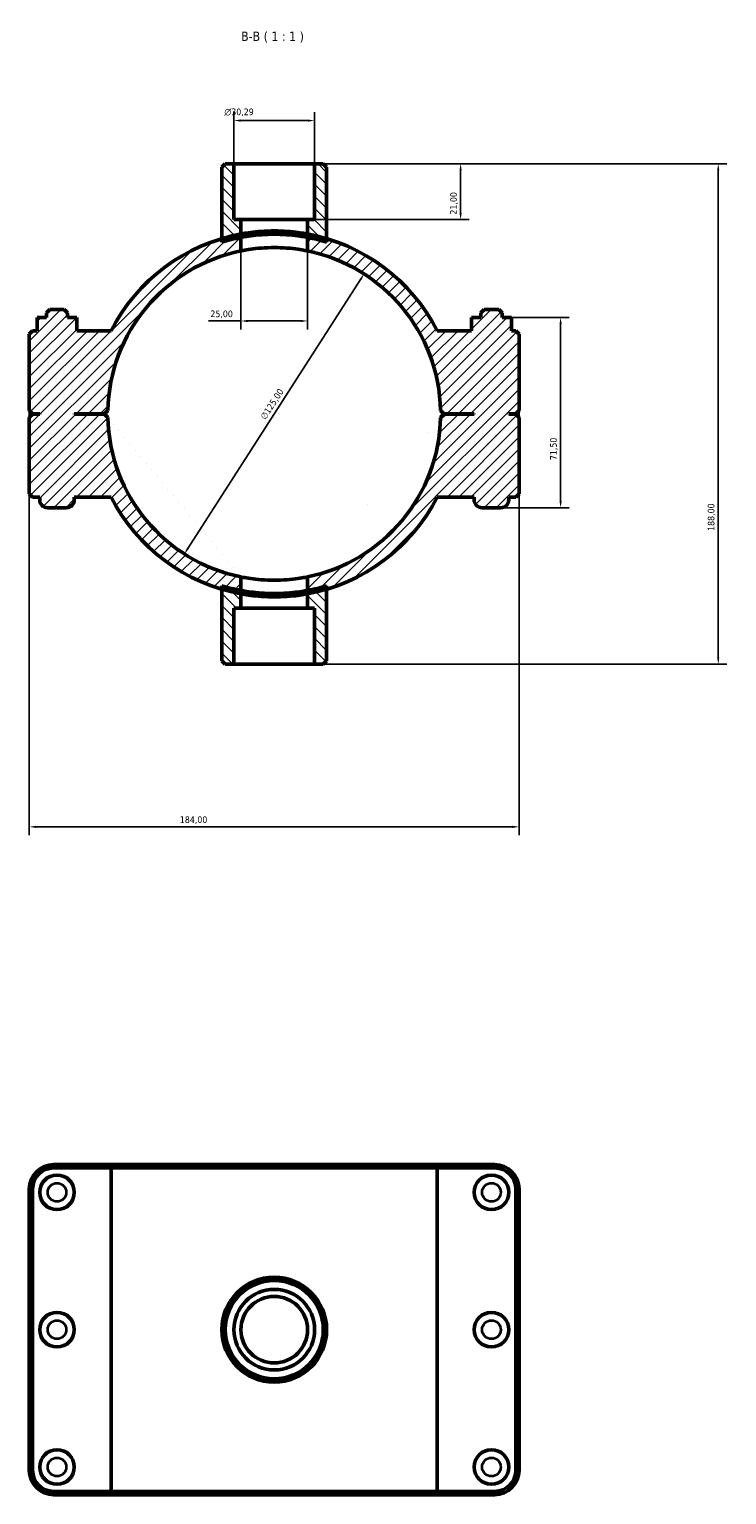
# Model space of a CAD drawing. Header units: millimetres. Extents: x 0 to 902, y -156 to 1184.
# Tile 6 of 6: x 335 to 596, y 633 to 1184. Entities that reach past the tile are written whole.
import ezdxf

# ---------------------------------------------------------------- set-up
doc = ezdxf.new("R2010")
doc.units = ezdxf.units.MM
for name, color, linetype, lineweight in [('Dimension (ISO)', 7, 'Continuous', 25), ('Hatch (ISO)', 7, 'Continuous', 18), ('Symbol (ISO)', 7, 'Continuous', 25), ('Visible (ISO)', 7, 'Continuous', 50), ('Visible Narrow (ISO)', 7, 'Continuous', 35)]:
    doc.layers.add(name, color=color, linetype=linetype, lineweight=lineweight)
doc.styles.add('Label Text (ISO)', font='tahoma.ttf')
doc.styles.add('Note Text (ISO)', font='tahoma.ttf')
doc.dimstyles.new('Default (ISO)', dxfattribs={"dimtxt": 2.5, "dimasz": 2.5, "dimexe": 3.175, "dimexo": 0, "dimgap": 0.762, "dimtad": 1, "dimrnd": 1e-08, "dimzin": 0, "dimtxsty": 'Note Text (ISO)', "dimcen": 0.09, "dimdle": 10, "dimclrd": 256, "dimclre": 256, "dimclrt": 232, "dimazin": 0, "dimtfac": 1.40208, "dimtmove": 0, "dimatfit": 3, "dimfxl": 1, "dimtolj": 1, "dimtzin": 0, "dimlwd": -1, "dimlwe": -1, "dimarcsym": 0})

# ---------------------------------------------------------------- blocks, each defined once
blk = doc.blocks.new('*D7')
at = {"layer": 'Defpoints', "color": 0, "transparency": 16777216}
for p in [(441.68, 1133.06), (439.03, 1112.06), (496.54, 1112.06)]:
    blk.add_point(p, dxfattribs=at)
at = {"layer": 'Dimension (ISO)', "transparency": 16777216}
for p, q in [((441.68, 1133.06), (499.72, 1133.06)), ((496.54, 1130.56), (496.54, 1114.56)), ((439.03, 1112.06), (499.72, 1112.06))]:
    blk.add_line(p, q, dxfattribs=at)
for points in [[(496.13, 1130.56), (496.96, 1130.56), (496.54, 1133.06)], [(496.13, 1114.56), (496.96, 1114.56), (496.54, 1112.06)]]:
    blk.add_solid(points, dxfattribs=at)
at = {"layer": 'Dimension (ISO)', "color": 232, "true_color": 0xca0064, "transparency": 16777216, "insert": (492.61, 1113.95), "char_height": 2.5, "attachment_point": 1, "rotation": 90, "style": 'Note Text (ISO)'}
blk.add_mtext('\\A1;21,00', dxfattribs=at)
blk = doc.blocks.new('*D8')
at = {"layer": 'Defpoints', "color": 0, "transparency": 16777216}
for p in [(411.39, 1149.27), (411.39, 1133.06), (441.68, 1133.06)]:
    blk.add_point(p, dxfattribs=at)
at = {"layer": 'Dimension (ISO)', "transparency": 16777216}
for p, q in [((411.39, 1133.06), (411.39, 1152.45)), ((441.68, 1133.06), (441.68, 1152.45)), ((439.18, 1149.27), (413.89, 1149.27))]:
    blk.add_line(p, q, dxfattribs=at)
for points in [[(413.89, 1149.69), (413.89, 1148.86), (411.39, 1149.27)], [(439.18, 1149.69), (439.18, 1148.86), (441.68, 1149.27)]]:
    blk.add_solid(points, dxfattribs=at)
at = {"layer": 'Dimension (ISO)', "color": 232, "true_color": 0xca0064, "transparency": 16777216, "insert": (407.8, 1153.8), "char_height": 2.5, "attachment_point": 1, "style": 'Note Text (ISO)'}
blk.add_mtext('\\A1;\\fAIGDT|b0|i0;\\H2.5000;\\ln\\fTahoma|b0|i0;\\H2.5000;30,29', dxfattribs=at)
blk = doc.blocks.new('*D9')
at = {"layer": 'Defpoints', "color": 0, "transparency": 16777216}
for p in [(460.3, 1091.65), (392.76, 986.43)]:
    blk.add_point(p, dxfattribs=at)
at = {"layer": 'Dimension (ISO)', "transparency": 16777216}
blk.add_line((394.11, 988.53), (458.95, 1089.55), dxfattribs=at)
blk.add_arc((426.53, 1039.04), 62.52, 54.3934, 78.4664, dxfattribs=at)
for points in [[(458.6, 1089.78), (459.3, 1089.32), (460.3, 1091.65)], [(393.76, 988.76), (394.46, 988.31), (392.76, 986.43)]]:
    blk.add_solid(points, dxfattribs=at)
at = {"layer": 'Dimension (ISO)', "color": 232, "true_color": 0xca0064, "transparency": 16777216, "insert": (421.15, 1038.02), "char_height": 2.5, "attachment_point": 1, "rotation": 57.3032, "style": 'Note Text (ISO)'}
blk.add_mtext('\\A1;∅125,00', dxfattribs=at)
blk = doc.blocks.new('*D10')
at = {"layer": 'Defpoints', "color": 0, "transparency": 16777216}
for p in [(515.61, 1075.31), (511.63, 1003.81), (534.1, 1003.81)]:
    blk.add_point(p, dxfattribs=at)
at = {"layer": 'Dimension (ISO)', "transparency": 16777216}
for p, q in [((515.61, 1075.31), (537.28, 1075.31)), ((534.1, 1072.81), (534.1, 1006.31)), ((511.63, 1003.81), (537.28, 1003.81))]:
    blk.add_line(p, q, dxfattribs=at)
for points in [[(533.69, 1072.81), (534.52, 1072.81), (534.1, 1075.31)], [(533.69, 1006.31), (534.52, 1006.31), (534.1, 1003.81)]]:
    blk.add_solid(points, dxfattribs=at)
at = {"layer": 'Dimension (ISO)', "color": 232, "true_color": 0xca0064, "transparency": 16777216, "insert": (530.17, 1021.69), "char_height": 2.5, "attachment_point": 1, "rotation": 90, "style": 'Note Text (ISO)'}
blk.add_mtext('\\A1;71,50', dxfattribs=at)
blk = doc.blocks.new('*D11')
at = {"layer": 'Defpoints', "color": 0, "transparency": 16777216}
for p in [(414.03, 1105.39), (439.03, 1105.39), (414.03, 1073.97)]:
    blk.add_point(p, dxfattribs=at)
at = {"layer": 'Dimension (ISO)', "transparency": 16777216}
for p, q in [((414.03, 1105.39), (414.03, 1070.8)), ((439.03, 1105.39), (439.03, 1070.8)), ((414.03, 1073.97), (401.78, 1073.97)), ((436.53, 1073.97), (416.53, 1073.97))]:
    blk.add_line(p, q, dxfattribs=at)
for points in [[(416.53, 1074.39), (416.53, 1073.56), (414.03, 1073.97)], [(436.53, 1074.39), (436.53, 1073.56), (439.03, 1073.97)]]:
    blk.add_solid(points, dxfattribs=at)
at = {"layer": 'Dimension (ISO)', "color": 232, "true_color": 0xca0064, "transparency": 16777216, "insert": (402.54, 1077.91), "char_height": 2.5, "attachment_point": 1, "style": 'Note Text (ISO)'}
blk.add_mtext('\\A1;25,00', dxfattribs=at)
blk = doc.blocks.new('*D12')
at = {"layer": 'Defpoints', "color": 0, "transparency": 16777216}
for p in [(441.68, 1133.06), (441.68, 945.06), (593.32, 945.06)]:
    blk.add_point(p, dxfattribs=at)
at = {"layer": 'Dimension (ISO)', "transparency": 16777216}
for p, q in [((441.68, 1133.06), (596.49, 1133.06)), ((593.32, 1130.56), (593.32, 947.56)), ((441.68, 945.06), (596.49, 945.06))]:
    blk.add_line(p, q, dxfattribs=at)
for points in [[(592.9, 1130.56), (593.73, 1130.56), (593.32, 1133.06)], [(592.9, 947.56), (593.73, 947.56), (593.32, 945.06)]]:
    blk.add_solid(points, dxfattribs=at)
at = {"layer": 'Dimension (ISO)', "color": 232, "true_color": 0xca0064, "transparency": 16777216, "insert": (589.38, 995.11), "char_height": 2.5, "attachment_point": 1, "rotation": 90, "style": 'Note Text (ISO)'}
blk.add_mtext('\\A1;188,00', dxfattribs=at)
blk = doc.blocks.new('*D13')
at = {"layer": 'Defpoints', "color": 0, "transparency": 16777216}
for p in [(334.53, 1040.36), (518.53, 1040.36), (334.53, 883.92)]:
    blk.add_point(p, dxfattribs=at)
at = {"layer": 'Dimension (ISO)', "transparency": 16777216}
for p, q in [((334.53, 1040.36), (334.53, 880.75)), ((518.53, 1040.36), (518.53, 880.75)), ((516.03, 883.92), (337.03, 883.92))]:
    blk.add_line(p, q, dxfattribs=at)
for points in [[(337.03, 884.34), (337.03, 883.5), (334.53, 883.92)], [(516.03, 884.34), (516.03, 883.5), (518.53, 883.92)]]:
    blk.add_solid(points, dxfattribs=at)
at = {"layer": 'Dimension (ISO)', "color": 232, "true_color": 0xca0064, "transparency": 16777216, "insert": (391.08, 887.86), "char_height": 2.5, "attachment_point": 1, "style": 'Note Text (ISO)'}
blk.add_mtext('\\A1;184,00', dxfattribs=at)

msp = doc.modelspace()

# ---------------------------------------------------------------- hatches: boundary and pattern name
at = {"layer": 'Hatch (ISO)'}
h = msp.add_hatch(dxfattribs=at)
h.set_pattern_fill('ANSI31', color=256, scale=25.4, angle=90.00021, style=0)
h.set_pattern_definition([(135.0002, (0, 0), (-2.245056, -2.245072), [])])
edge = h.paths.add_edge_path()
edge.add_line((411.386, 1112.061), (411.386, 1133.061))
edge.add_line((411.386, 1133.061), (408.092, 1133.061))
edge.add_line((408.092, 1133.061), (406.842, 1131.811))
edge.add_line((406.842, 1131.811), (406.842, 1104.931))
edge.add_line((406.842, 1104.931), (406.842, 1103.625))
edge.add_ellipse((426.531, 1039.061), major_axis=(-19.689, 64.565), ratio=1, start_angle=353.7127, end_angle=360, ccw=False)
edge.add_line((414.031, 1105.393), (414.031, 1112.061))
edge.add_line((414.031, 1112.061), (411.386, 1112.061))
edge = h.paths.add_edge_path()
edge.add_line((441.677, 1133.061), (441.677, 1112.061))
edge.add_line((441.677, 1112.061), (439.031, 1112.061))
edge.add_line((439.031, 1112.061), (439.031, 1105.393))
edge.add_ellipse((426.531, 1039.061), major_axis=(12.5, 66.332), ratio=1, start_angle=353.7127, end_angle=360, ccw=False)
edge.add_line((446.22, 1103.625), (446.22, 1104.931))
edge.add_line((446.22, 1104.931), (446.22, 1131.811))
edge.add_line((446.22, 1131.811), (444.97, 1133.061))
edge.add_line((444.97, 1133.061), (441.677, 1133.061))
edge = h.paths.add_edge_path()
edge.add_line((414.031, 966.061), (414.031, 972.728))
edge.add_ellipse((426.531, 1039.061), major_axis=(-12.5, -66.332), ratio=1, start_angle=353.7127, end_angle=360, ccw=False)
edge.add_line((406.842, 974.496), (406.842, 973.19))
edge.add_line((406.842, 973.19), (406.842, 946.311))
edge.add_line((406.842, 946.311), (408.092, 945.061))
edge.add_line((408.092, 945.061), (411.386, 945.061))
edge.add_line((411.386, 945.061), (411.386, 966.061))
edge.add_line((411.386, 966.061), (414.031, 966.061))
edge = h.paths.add_edge_path()
edge.add_line((439.031, 972.728), (439.031, 966.061))
edge.add_line((439.031, 966.061), (441.677, 966.061))
edge.add_line((441.677, 966.061), (441.677, 945.061))
edge.add_line((441.677, 945.061), (444.97, 945.061))
edge.add_line((444.97, 945.061), (446.22, 946.311))
edge.add_line((446.22, 946.311), (446.22, 973.19))
edge.add_line((446.22, 973.19), (446.22, 974.496))
edge.add_ellipse((426.531, 1039.061), major_axis=(19.689, -64.565), ratio=1, start_angle=353.7127, end_angle=360, ccw=False)
h = msp.add_hatch(dxfattribs=at)
h.set_pattern_fill('ANSI31', color=256, scale=25.4, style=0)
h.set_pattern_definition([(45, (0, 0), (-2.245064, 2.245064), [])])
edge = h.paths.add_edge_path()
edge.add_line((517.281, 1039.111), (518.531, 1040.361))
edge.add_line((518.531, 1040.361), (518.531, 1069.061))
edge.add_line((518.531, 1069.061), (517.281, 1070.311))
edge.add_line((517.281, 1070.311), (515.614, 1070.311))
edge.add_line((515.614, 1070.311), (515.614, 1075.311))
edge.add_line((515.614, 1075.311), (512.131, 1075.311))
edge.add_line((512.131, 1075.311), (512.131, 1077.061))
edge.add_line((512.131, 1077.061), (510.881, 1078.311))
edge.add_line((510.881, 1078.311), (505.381, 1078.311))
edge.add_line((505.381, 1078.311), (504.131, 1077.061))
edge.add_line((504.131, 1077.061), (504.131, 1075.311))
edge.add_line((504.131, 1075.311), (500.649, 1075.311))
edge.add_line((500.649, 1075.311), (500.649, 1070.311))
edge.add_line((500.649, 1070.311), (487.768, 1070.311))
edge.add_ellipse((426.531, 1039.061), major_axis=(61.237, 31.25), ratio=1, start_angle=0, end_angle=46.3225)
edge.add_ellipse((426.531, 1039.061), major_axis=(19.689, 65.87), ratio=1, start_angle=0, end_angle=6.16613)
edge.add_line((439.031, 1106.665), (439.031, 1100.298))
edge.add_ellipse((426.531, 1039.061), major_axis=(12.5, 61.237), ratio=1, start_angle=282.72873, end_angle=360, ccw=False)
edge.add_line((489.018, 1040.361), (490.281, 1039.111))
edge.add_line((490.281, 1039.111), (501.631, 1039.111))
edge.add_line((501.631, 1039.111), (501.631, 1039.011))
edge.add_line((501.631, 1039.011), (490.281, 1039.011))
edge.add_line((490.281, 1039.011), (489.018, 1037.761))
edge.add_ellipse((426.531, 1039.061), major_axis=(62.486, -1.3), ratio=1, start_angle=282.72873, end_angle=360, ccw=False)
edge.add_line((439.031, 977.823), (439.031, 971.457))
edge.add_ellipse((426.531, 1039.061), major_axis=(12.5, -67.604), ratio=1, start_angle=0, end_angle=6.16613)
edge.add_ellipse((426.531, 1039.061), major_axis=(19.689, -65.87), ratio=1, start_angle=0, end_angle=46.3225)
edge.add_line((487.768, 1007.811), (501.631, 1007.811))
edge.add_line((501.631, 1007.811), (501.631, 1006.811))
edge.add_ellipse((504.631, 1006.811), major_axis=(-3, 0), ratio=1, start_angle=0, end_angle=90)
edge.add_line((504.631, 1003.811), (511.631, 1003.811))
edge.add_ellipse((511.631, 1006.811), major_axis=(0, -3), ratio=1, start_angle=0, end_angle=90)
edge.add_line((514.631, 1006.811), (514.631, 1007.811))
edge.add_line((514.631, 1007.811), (517.281, 1007.811))
edge.add_line((517.281, 1007.811), (518.531, 1009.061))
edge.add_line((518.531, 1009.061), (518.531, 1037.761))
edge.add_line((518.531, 1037.761), (517.281, 1039.011))
edge.add_line((517.281, 1039.011), (514.631, 1039.011))
edge.add_line((514.631, 1039.011), (514.631, 1039.111))
edge.add_line((514.631, 1039.111), (517.281, 1039.111))
edge = h.paths.add_edge_path()
edge.add_line((334.531, 1040.361), (335.781, 1039.111))
edge.add_line((335.781, 1039.111), (338.431, 1039.111))
edge.add_line((338.431, 1039.111), (338.431, 1039.011))
edge.add_line((338.431, 1039.011), (335.781, 1039.011))
edge.add_line((335.781, 1039.011), (334.531, 1037.761))
edge.add_line((334.531, 1037.761), (334.531, 1009.061))
edge.add_line((334.531, 1009.061), (335.781, 1007.811))
edge.add_line((335.781, 1007.811), (338.431, 1007.811))
edge.add_line((338.431, 1007.811), (338.431, 1006.811))
edge.add_ellipse((341.431, 1006.811), major_axis=(-3, 0), ratio=1, start_angle=0, end_angle=90)
edge.add_line((341.431, 1003.811), (348.431, 1003.811))
edge.add_ellipse((348.431, 1006.811), major_axis=(0, -3), ratio=1, start_angle=0, end_angle=90)
edge.add_line((351.431, 1006.811), (351.431, 1007.811))
edge.add_line((351.431, 1007.811), (365.294, 1007.811))
edge.add_ellipse((426.531, 1039.061), major_axis=(-61.237, -31.25), ratio=1, start_angle=0, end_angle=46.3225)
edge.add_ellipse((426.531, 1039.061), major_axis=(-19.689, -65.87), ratio=1, start_angle=0, end_angle=6.16613)
edge.add_line((414.031, 971.457), (414.031, 977.823))
edge.add_ellipse((426.531, 1039.061), major_axis=(-12.5, -61.237), ratio=1, start_angle=282.72873, end_angle=360, ccw=False)
edge.add_line((364.045, 1037.761), (362.781, 1039.011))
edge.add_line((362.781, 1039.011), (351.431, 1039.011))
edge.add_line((351.431, 1039.011), (351.431, 1039.111))
edge.add_line((351.431, 1039.111), (362.781, 1039.111))
edge.add_line((362.781, 1039.111), (364.045, 1040.361))
edge.add_ellipse((426.531, 1039.061), major_axis=(-62.486, 1.3), ratio=1, start_angle=282.72873, end_angle=360, ccw=False)
edge.add_line((414.031, 1100.298), (414.031, 1106.665))
edge.add_ellipse((426.531, 1039.061), major_axis=(-12.5, 67.604), ratio=1, start_angle=0, end_angle=6.16613)
edge.add_ellipse((426.531, 1039.061), major_axis=(-19.689, 65.87), ratio=1, start_angle=0, end_angle=46.3225)
edge.add_line((365.294, 1070.311), (352.414, 1070.311))
edge.add_line((352.414, 1070.311), (352.414, 1075.311))
edge.add_line((352.414, 1075.311), (348.931, 1075.311))
edge.add_line((348.931, 1075.311), (348.931, 1077.061))
edge.add_line((348.931, 1077.061), (347.681, 1078.311))
edge.add_line((347.681, 1078.311), (342.181, 1078.311))
edge.add_line((342.181, 1078.311), (340.931, 1077.061))
edge.add_line((340.931, 1077.061), (340.931, 1075.311))
edge.add_line((340.931, 1075.311), (337.449, 1075.311))
edge.add_line((337.449, 1075.311), (337.449, 1070.311))
edge.add_line((337.449, 1070.311), (335.781, 1070.311))
edge.add_line((335.781, 1070.311), (334.531, 1069.061))
edge.add_line((334.531, 1069.061), (334.531, 1040.361))

# ---------------------------------------------------------------- linework, layer by layer
at = {"layer": 'Visible (ISO)'}
for p, q in [((408.092, 1133.061), (406.842, 1131.811)), ((406.842, 1131.811), (406.842, 1103.625)), ((411.386, 1133.061), (408.092, 1133.061)), ((411.386, 1112.061), (411.386, 1133.061)), ((411.386, 1133.061), (441.677, 1133.061)), ((441.677, 1133.061), (441.677, 1112.061)), ((444.97, 1133.061), (441.677, 1133.061)), ((446.22, 1131.811), (444.97, 1133.061)), ((446.22, 1103.625), (446.22, 1131.811)), ((414.031, 1112.061), (411.386, 1112.061)), ((414.031, 1105.393), (414.031, 1112.061)), ((414.031, 1112.061), (439.031, 1112.061)), ((414.031, 1100.298), (414.031, 1106.665)), ((441.677, 1112.061), (439.031, 1112.061)), ((439.031, 1112.061), (439.031, 1105.393)), ((439.031, 1106.665), (439.031, 1100.298)), ((337.426, 1075.311), (337.449, 1075.311)), ((337.426, 1070.311), (337.426, 1075.311)), ((340.931, 1075.311), (337.449, 1075.311)), ((337.449, 1075.311), (337.449, 1070.311)), ((342.181, 1078.311), (340.931, 1077.061)), ((340.931, 1077.061), (340.931, 1075.311)), ((347.681, 1078.311), (342.181, 1078.311)), ((348.931, 1077.061), (347.681, 1078.311)), ((348.931, 1075.311), (348.931, 1077.061)), ((352.414, 1075.311), (348.931, 1075.311)), ((352.414, 1070.311), (352.414, 1075.311)), ((352.414, 1075.311), (352.437, 1075.311)), ((352.437, 1070.311), (352.437, 1075.311)), ((500.649, 1075.311), (500.626, 1075.311)), ((500.626, 1070.311), (500.626, 1075.311)), ((504.131, 1075.311), (500.649, 1075.311)), ((500.649, 1075.311), (500.649, 1070.311)), ((505.381, 1078.311), (504.131, 1077.061)), ((504.131, 1077.061), (504.131, 1075.311)), ((510.881, 1078.311), (505.381, 1078.311)), ((512.131, 1077.061), (510.881, 1078.311)), ((512.131, 1075.311), (512.131, 1077.061)), ((515.614, 1075.311), (512.131, 1075.311)), ((515.614, 1070.311), (515.614, 1075.311)), ((515.637, 1075.311), (515.614, 1075.311)), ((515.637, 1070.311), (515.637, 1075.311)), ((335.781, 1070.311), (334.531, 1069.061)), ((334.531, 1069.061), (334.531, 1040.361)), ((337.449, 1070.311), (335.781, 1070.311)), ((365.294, 1070.311), (352.414, 1070.311)), ((500.649, 1070.311), (487.768, 1070.311)), ((517.281, 1070.311), (515.614, 1070.311)), ((518.531, 1069.061), (517.281, 1070.311)), ((518.531, 1040.361), (518.531, 1069.061)), ((334.531, 1040.361), (335.781, 1039.111)), ((335.781, 1039.011), (334.531, 1037.761)), ((334.531, 1037.761), (334.531, 1009.061)), ((335.781, 1039.111), (338.431, 1039.111)), ((338.431, 1039.011), (335.781, 1039.011)), ((338.431, 1039.111), (338.431, 1039.011)), ((351.431, 1039.011), (351.431, 1039.111)), ((351.431, 1039.111), (362.781, 1039.111)), ((362.781, 1039.011), (351.431, 1039.011)), ((362.781, 1039.111), (364.045, 1040.361)), ((364.045, 1037.761), (362.781, 1039.011)), ((489.018, 1040.361), (490.281, 1039.111)), ((490.281, 1039.011), (489.018, 1037.761)), ((490.281, 1039.111), (501.631, 1039.111)), ((501.631, 1039.011), (490.281, 1039.011)), ((501.631, 1039.111), (501.631, 1039.011)), ((514.631, 1039.011), (514.631, 1039.111)), ((514.631, 1039.111), (517.281, 1039.111)), ((517.281, 1039.011), (514.631, 1039.011)), ((517.281, 1039.111), (518.531, 1040.361)), ((518.531, 1037.761), (517.281, 1039.011)), ((518.531, 1009.061), (518.531, 1037.761)), ((334.531, 1009.061), (335.781, 1007.811)), ((335.781, 1007.811), (338.431, 1007.811)), ((338.431, 1007.811), (338.431, 1006.811)), ((351.431, 1006.811), (351.431, 1007.811)), ((351.431, 1007.811), (365.294, 1007.811)), ((487.768, 1007.811), (501.631, 1007.811)), ((501.631, 1007.811), (501.631, 1006.811)), ((514.631, 1006.811), (514.631, 1007.811)), ((514.631, 1007.811), (517.281, 1007.811)), ((517.281, 1007.811), (518.531, 1009.061)), ((341.431, 1003.811), (348.431, 1003.811)), ((504.631, 1003.811), (511.631, 1003.811)), ((406.842, 974.496), (406.842, 946.311)), ((414.031, 971.457), (414.031, 977.823)), ((439.031, 977.823), (439.031, 971.457)), ((446.22, 946.311), (446.22, 974.496)), ((414.031, 966.061), (414.031, 972.728)), ((439.031, 972.728), (439.031, 966.061)), ((411.386, 945.061), (411.386, 966.061)), ((411.386, 966.061), (414.031, 966.061)), ((439.031, 966.061), (414.031, 966.061)), ((439.031, 966.061), (441.677, 966.061)), ((441.677, 966.061), (441.677, 945.061)), ((406.842, 946.311), (408.092, 945.061)), ((408.092, 945.061), (411.386, 945.061)), ((441.677, 945.061), (411.386, 945.061)), ((441.677, 945.061), (444.97, 945.061)), ((444.97, 945.061), (446.22, 946.311)), ((366.064, 757.001), (343.731, 757.001)), ((343.731, 755.751), (365.294, 755.751)), ((487.768, 755.751), (365.294, 755.751)), ((365.294, 634.251), (365.294, 755.751)), ((366.064, 757.001), (486.998, 757.001)), ((509.331, 757.001), (486.998, 757.001)), ((487.768, 755.751), (509.331, 755.751)), ((487.768, 634.251), (487.768, 755.751)), ((334.531, 747.801), (334.531, 642.201)), ((335.781, 642.201), (335.781, 747.801)), ((517.281, 747.801), (517.281, 642.201)), ((518.531, 642.201), (518.531, 747.801)), ((365.294, 634.251), (343.731, 634.251)), ((365.294, 634.251), (487.768, 634.251)), ((509.331, 634.251), (487.768, 634.251)), ((343.731, 633.001), (366.064, 633.001)), ((486.998, 633.001), (366.064, 633.001)), ((486.998, 633.001), (509.331, 633.001))]:
    msp.add_line(p, q, dxfattribs=at)
for centre, radius in [((344.931, 746.601), 6.5), ((508.131, 746.601), 6.5), ((426.531, 695.001), 19.689), ((426.531, 695.001), 18.439), ((426.531, 695.001), 15.146), ((426.531, 695.001), 12.5), ((344.931, 695.001), 6.5), ((508.131, 695.001), 6.5), ((344.931, 643.401), 6.5), ((508.131, 643.401), 6.5)]:
    msp.add_circle(centre, radius, dxfattribs=at)
for centre, radius, start, end in [((426.531, 1039.061), 68.75, 100.47568, 152.96431), ((426.531, 1039.061), 68.75, 27.03569, 79.52432), ((426.531, 1039.061), 67.5, 100.67193, 106.95923), ((426.531, 1039.061), 67.5, 73.04077, 79.32807), ((426.531, 1039.061), 62.5, 101.53696, 178.80823), ((426.531, 1039.061), 62.5, 1.19177, 78.46304), ((426.531, 1039.061), 62.5, 181.19177, 258.46304), ((426.531, 1039.061), 62.5, 281.53696, 358.80823), ((426.531, 1039.061), 68.75, 207.03569, 259.52432), ((426.531, 1039.061), 68.75, 280.47568, 332.96431), ((341.431, 1006.811), 3, 180, 270), ((348.431, 1006.811), 3, 270, 0), ((504.631, 1006.811), 3, 180, 270), ((511.631, 1006.811), 3, 270, 0), ((426.531, 1039.061), 67.5, 253.04077, 259.32807), ((426.531, 1039.061), 67.5, 280.67193, 286.95923), ((343.731, 747.801), 9.2, 90, 180), ((343.731, 747.801), 7.95, 90, 180), ((509.331, 747.801), 9.2, 0, 90), ((509.331, 747.801), 7.95, 0, 90), ((343.731, 642.201), 9.2, 180, 270), ((343.731, 642.201), 7.95, 180, 270), ((509.331, 642.201), 9.2, 270, 0), ((509.331, 642.201), 7.95, 270, 0)]:
    msp.add_arc(centre, radius, start, end, dxfattribs=at)
for points, knots in [([(414.031, 1106.665), (414.031, 1106.665), (414.346, 1106.725), (415.623, 1106.943), (416.585, 1107.097), (418.8, 1107.384), (420.203, 1107.536), (423.282, 1107.751), (424.958, 1107.811), (428.104, 1107.811), (429.78, 1107.751), (432.859, 1107.536), (434.262, 1107.384), (436.478, 1107.097), (437.439, 1106.943), (438.716, 1106.725), (439.031, 1106.665), (439.031, 1106.665)], [3.77591, 3.77591, 3.77591, 3.77591, 4.2479077, 4.2479077, 4.7199054, 4.7199054, 5.1918852, 5.1918852, 5.663865, 5.663865, 6.1358447, 6.1358447, 6.6078245, 6.6078245, 7.0798222, 7.0798222, 7.5518199, 7.5518199, 7.5518199, 7.5518199]), ([(414.031, 1105.393), (414.031, 1105.393), (414.346, 1105.455), (415.623, 1105.677), (416.585, 1105.833), (418.8, 1106.126), (420.203, 1106.281), (423.282, 1106.5), (424.958, 1106.561), (428.105, 1106.561), (429.78, 1106.5), (432.859, 1106.281), (434.262, 1106.126), (436.478, 1105.833), (437.439, 1105.677), (438.716, 1105.455), (439.031, 1105.393), (439.031, 1105.393)], [0, 0, 0, 0, 0.4720414, 0.4720414, 0.9440828, 0.9440828, 1.4161048, 1.4161048, 1.8881269, 1.8881269, 2.3601489, 2.3601489, 2.832171, 2.832171, 3.3042123, 3.3042123, 3.7762537, 3.7762537, 3.7762537, 3.7762537]), ([(439.031, 1100.298), (439.031, 1100.298), (438.716, 1100.365), (437.439, 1100.605), (436.478, 1100.774), (434.263, 1101.091), (432.86, 1101.259), (429.781, 1101.495), (428.105, 1101.561), (424.957, 1101.561), (423.281, 1101.495), (420.203, 1101.259), (418.8, 1101.091), (416.585, 1100.774), (415.624, 1100.605), (414.347, 1100.365), (414.031, 1100.298), (414.031, 1100.298)], [0, 0, 0, 0, 0.4722441, 0.4722441, 0.9444881, 0.9444881, 1.4167057, 1.4167057, 1.8889234, 1.8889234, 2.361141, 2.361141, 2.8333586, 2.8333586, 3.3056026, 3.3056026, 3.7778467, 3.7778467, 3.7778467, 3.7778467]), ([(414.031, 977.823), (414.031, 977.823), (414.347, 977.756), (415.624, 977.516), (416.585, 977.347), (418.8, 977.031), (420.203, 976.863), (423.281, 976.626), (424.957, 976.561), (428.105, 976.561), (429.781, 976.626), (432.86, 976.863), (434.263, 977.031), (436.478, 977.347), (437.439, 977.516), (438.716, 977.756), (439.031, 977.823), (439.031, 977.823)], [0, 0, 0, 0, 0.4722441, 0.4722441, 0.9444881, 0.9444881, 1.4167057, 1.4167057, 1.8889234, 1.8889234, 2.361141, 2.361141, 2.8333586, 2.8333586, 3.3056026, 3.3056026, 3.7778467, 3.7778467, 3.7778467, 3.7778467]), ([(414.031, 972.728), (414.031, 972.728), (414.346, 972.666), (415.623, 972.445), (416.585, 972.288), (418.8, 971.996), (420.203, 971.84), (423.282, 971.621), (424.958, 971.561), (428.105, 971.561), (429.78, 971.621), (432.859, 971.84), (434.262, 971.996), (436.478, 972.288), (437.439, 972.445), (438.716, 972.666), (439.031, 972.728), (439.031, 972.728)], [3.7762537, 3.7762537, 3.7762537, 3.7762537, 4.2482951, 4.2482951, 4.7203365, 4.7203365, 5.1923585, 5.1923585, 5.6643806, 5.6643806, 6.1364026, 6.1364026, 6.6084247, 6.6084247, 7.0804661, 7.0804661, 7.5525075, 7.5525075, 7.5525075, 7.5525075]), ([(439.031, 971.457), (439.031, 971.457), (438.716, 971.396), (437.439, 971.179), (436.478, 971.025), (434.262, 970.738), (432.859, 970.585), (429.78, 970.37), (428.104, 970.311), (424.958, 970.311), (423.282, 970.37), (420.203, 970.585), (418.8, 970.738), (416.585, 971.025), (415.623, 971.179), (414.346, 971.396), (414.031, 971.457), (414.031, 971.457)], [3.77591, 3.77591, 3.77591, 3.77591, 4.2479077, 4.2479077, 4.7199054, 4.7199054, 5.1918852, 5.1918852, 5.663865, 5.663865, 6.1358447, 6.1358447, 6.6078245, 6.6078245, 7.0798222, 7.0798222, 7.5518199, 7.5518199, 7.5518199, 7.5518199])]:
    msp.add_open_spline(points, degree=3, knots=knots, dxfattribs=at)
for points in [[(366.064, 757.001), (365.806, 756.585), (365.549, 756.168), (365.294, 755.751)], [(486.998, 757.001), (487.256, 756.585), (487.513, 756.168), (487.768, 755.751)], [(366.064, 633.001), (365.806, 633.417), (365.549, 633.834), (365.294, 634.251)], [(486.998, 633.001), (487.256, 633.417), (487.513, 633.834), (487.768, 634.251)]]:
    msp.add_open_spline(points, degree=3, dxfattribs=at)
at = {"layer": 'Visible Narrow (ISO)'}
for p, q in [((343.731, 755.813), (343.731, 756.938)), ((509.331, 755.813), (509.331, 756.938)), ((335.719, 747.801), (334.594, 747.801)), ((517.344, 747.801), (518.469, 747.801)), ((335.719, 642.201), (334.594, 642.201)), ((517.344, 642.201), (518.469, 642.201)), ((343.731, 634.188), (343.731, 633.063)), ((509.331, 634.188), (509.331, 633.063))]:
    msp.add_line(p, q, dxfattribs=at)
for centre in [(344.931, 746.601), (508.131, 746.601), (344.931, 695.001), (508.131, 695.001), (344.931, 643.401), (508.131, 643.401)]:
    msp.add_circle(centre, 3.5, dxfattribs=at)

# ---------------------------------------------------------------- texts
at = {"layer": 'Symbol (ISO)', "insert": (414.092, 1178.561), "char_height": 3.5, "attachment_point": 7, "style": 'Label Text (ISO)'}
msp.add_mtext('B-B ( 1 : 1 )', dxfattribs=at)

# ---------------------------------------------------------------- dimensions: what is measured, and where the dimension line sits
at = {"layer": 'Dimension (ISO)'}
dim = msp.add_linear_dim(base=(411.386, 1149.274), p1=(441.677, 1133.061), p2=(411.386, 1133.061), angle=180, text='\\fAIGDT|b0|i0;\\H2.5000;\\ln\\fTahoma|b0|i0;\\H2.5000;<>', dimstyle='Default (ISO)', override={"dimdec": 2, "dimtp": 0, "dimtm": 0, "dimtdec": 2, "dimtofl": 0, "dimatfit": 1}, dxfattribs=at)
dim.commit()
dim.dimension.update_dxf_attribs({"geometry": '*D8', "text_midpoint": (413.349, 1149.274), "dimtype": 160})
for base, p1, p2, angle, picture, middle in [((496.545, 1112.061), (441.677, 1133.061), (439.031, 1112.061), 90, '*D7', (496.545, 1118.061)), ((593.315, 945.061), (441.677, 1133.061), (441.677, 945.061), 90, '*D12', (593.315, 1000.061)), ((534.105, 1003.811), (515.614, 1075.311), (511.631, 1003.811), 270, '*D10', (534.105, 1025.811))]:
    dim = msp.add_linear_dim(base=base, p1=p1, p2=p2, angle=angle, dimstyle='Default (ISO)', override={"dimdec": 2, "dimtp": 0, "dimtm": 0, "dimtdec": 2, "dimtofl": 0, "dimatfit": 1}, dxfattribs=at)
    dim.commit()
    dim.dimension.update_dxf_attribs({"geometry": picture, "text_midpoint": middle, "dimtype": 160})
for base, p1, p2, override, picture, middle in [((414.031, 1073.972), (439.031, 1105.393), (414.031, 1105.393), {"dimdec": 2, "dimtp": 0, "dimtm": 0, "dimtdec": 2, "dimtofl": 0, "dimatfit": 2}, '*D11', (406.656, 1073.972)), ((334.531, 883.921), (518.531, 1040.361), (334.531, 1040.361), {"dimdec": 2, "dimtp": 0, "dimtm": 0, "dimtdec": 2, "dimtofl": 0, "dimatfit": 1}, '*D13', (396.031, 883.921))]:
    dim = msp.add_linear_dim(base=base, p1=p1, p2=p2, dimstyle='Default (ISO)', override=override, dxfattribs=at)
    dim.commit()
    dim.dimension.update_dxf_attribs({"geometry": picture, "text_midpoint": middle, "dimtype": 160})
dim = msp.add_diameter_dim_2p(p1=(392.759, 986.431), p2=(460.303, 1091.654), dimstyle='Default (ISO)', override={"dimdec": 2, "dimlfac": 0.999709, "dimtp": 0, "dimtm": 0, "dimtdec": 2, "dimatfit": 2}, dxfattribs=at)
dim.commit()
dim.dimension.update_dxf_attribs({"geometry": '*D9', "text_midpoint": (427.969, 1041.283), "dimtype": 163})

doc.saveas('drawing.dxf')
